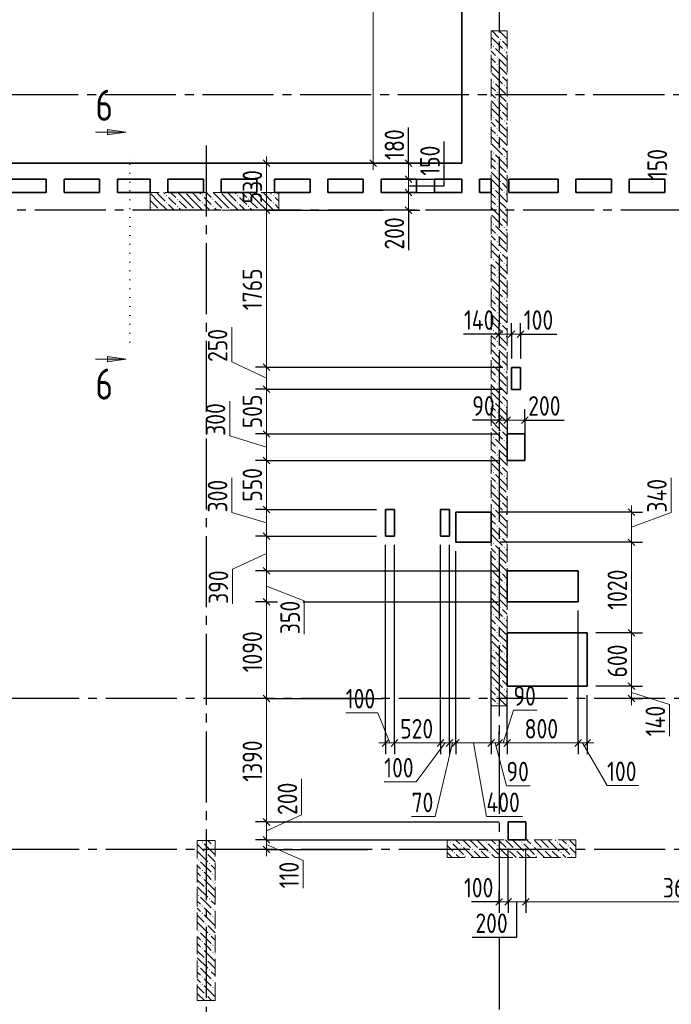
# Model space of a CAD drawing. Header units: millimetres. Extents: x 0 to 61017, y 0 to 42000.
# Tile 13 of 19: x 29440 to 36778, y 25357 to 36446. Entities that reach past the tile are written whole.
import ezdxf

# ---------------------------------------------------------------- set-up
doc = ezdxf.new("R2010")
doc.units = ezdxf.units.MM
for name, pattern in [('______2', [270, 200, -70]), ('______5', [1100, 800, -100, 100, -100]), ('______9', [100, 0, -100])]:
    doc.linetypes.add(name, pattern=pattern)
for name, color, linetype, lineweight in [('Standard', 7, 'Continuous', 25), ('ЖБ Пилон', 180, 'Continuous', 25), ('Оси', 40, '______5', 18), ('Размерная выноска', 7, 'Continuous', 13), ('Узлы символ', 7, 'Continuous', 25)]:
    doc.layers.add(name, color=color, linetype=linetype, lineweight=lineweight)
doc.layers.add('ЖБ Перекрытие верхний уровень', color=7, linetype='Continuous', lineweight=25, true_color=0xe0e0ff)
doc.layers.add('ЖБ Стена верхний уровень', color=7, linetype='Continuous', lineweight=25, true_color=0x006e00)
doc.styles.add('GOST 2.304-81', font='txt')
doc.styles.add('ISOCPEUR', font='txt')

msp = doc.modelspace()

# ---------------------------------------------------------------- hatches: boundary and pattern name
at = {"layer": 'ЖБ Пилон', "linetype": 'Continuous', "lineweight": 18, "transparency": 33554687}
for points in [[(31300, 34500), (31297, 34497), (31294, 34500)], [(31700, 34500), (31697, 34497), (31694, 34500)], [(32100, 34500), (32097, 34497), (32094, 34500)], [(31090, 34463), (31097, 34470), (31103, 34463), (31097, 34457)], [(31090, 34383), (31097, 34390), (31103, 34383), (31097, 34377)], [(31210, 34423), (31217, 34430), (31223, 34423), (31217, 34417)], [(31490, 34463), (31497, 34470), (31503, 34463), (31497, 34457)], [(31490, 34383), (31497, 34390), (31503, 34383), (31497, 34377)], [(31610, 34423), (31617, 34430), (31623, 34423), (31617, 34417)], [(31890, 34463), (31897, 34470), (31903, 34463), (31897, 34457)], [(31890, 34383), (31897, 34390), (31903, 34383), (31897, 34377)], [(32010, 34423), (32017, 34430), (32023, 34423), (32017, 34417)], [(32290, 34463), (32297, 34470), (32303, 34463), (32297, 34457)], [(32290, 34383), (32297, 34390), (32303, 34383), (32297, 34377)], [(30930, 34303), (30937, 34310), (30943, 34303), (30940, 34300), (30934, 34300)], [(31010, 34303), (31017, 34310), (31023, 34303), (31020, 34300), (31014, 34300)], [(31210, 34343), (31217, 34350), (31223, 34343), (31217, 34337)], [(31330, 34303), (31337, 34310), (31343, 34303), (31340, 34300), (31334, 34300)], [(31410, 34303), (31417, 34310), (31423, 34303), (31420, 34300), (31414, 34300)], [(31610, 34343), (31617, 34350), (31623, 34343), (31617, 34337)], [(31730, 34303), (31737, 34310), (31743, 34303), (31740, 34300), (31734, 34300)], [(31810, 34303), (31817, 34310), (31823, 34303), (31820, 34300), (31814, 34300)], [(32010, 34343), (32017, 34350), (32023, 34343), (32017, 34337)], [(32130, 34303), (32137, 34310), (32143, 34303), (32140, 34300), (32134, 34300)], [(32210, 34303), (32217, 34310), (32223, 34303), (32220, 34300), (32214, 34300)], [(31490, 27183), (31497, 27190), (31503, 27183), (31497, 27177)], [(34290, 27183), (34297, 27190), (34303, 27183), (34297, 27177)], [(34690, 27183), (34697, 27190), (34703, 27183), (34697, 27177)], [(35090, 27183), (35097, 27190), (35103, 27183), (35097, 27177)], [(35490, 27183), (35497, 27190), (35503, 27183), (35497, 27177)], [(31530, 27063), (31537, 27070), (31543, 27063), (31537, 27057)], [(31610, 27143), (31617, 27150), (31623, 27143), (31617, 27137)], [(34330, 27063), (34337, 27070), (34343, 27063), (34337, 27057)], [(34410, 27143), (34417, 27150), (34423, 27143), (34417, 27137)], [(34530, 27103), (34537, 27110), (34543, 27103), (34537, 27097)], [(34610, 27103), (34617, 27110), (34623, 27103), (34617, 27097)], [(34730, 27063), (34737, 27070), (34743, 27063), (34737, 27057)], [(34810, 27143), (34817, 27150), (34823, 27143), (34817, 27137)], [(34930, 27103), (34937, 27110), (34943, 27103), (34937, 27097)], [(35010, 27103), (35017, 27110), (35023, 27103), (35017, 27097)], [(35130, 27063), (35137, 27070), (35143, 27063), (35137, 27057)], [(35210, 27143), (35217, 27150), (35223, 27143), (35217, 27137)], [(35330, 27103), (35337, 27110), (35343, 27103), (35337, 27097)], [(35410, 27103), (35417, 27110), (35423, 27103), (35417, 27097)], [(35530, 27063), (35537, 27070), (35543, 27063), (35537, 27057)], [(35610, 27143), (35617, 27150), (35623, 27143), (35617, 27137)], [(31450, 26983), (31457, 26990), (31463, 26983), (31457, 26977)], [(31570, 26943), (31577, 26950), (31583, 26943), (31577, 26937)], [(34450, 27023), (34457, 27030), (34463, 27023), (34457, 27017)], [(34850, 27023), (34857, 27030), (34863, 27023), (34857, 27017)], [(35250, 27023), (35257, 27030), (35263, 27023), (35257, 27017)], [(35650, 27023), (35657, 27030), (35663, 27023), (35657, 27017)], [(31490, 26863), (31497, 26870), (31503, 26863), (31497, 26857)], [(31490, 26783), (31497, 26790), (31503, 26783), (31497, 26777)], [(31610, 26823), (31617, 26830), (31623, 26823), (31617, 26817)], [(31610, 26743), (31617, 26750), (31623, 26743), (31617, 26737)], [(31530, 26663), (31537, 26670), (31543, 26663), (31537, 26657)], [(31450, 26583), (31457, 26590), (31463, 26583), (31457, 26577)], [(31570, 26543), (31577, 26550), (31583, 26543), (31577, 26537)], [(31490, 26463), (31497, 26470), (31503, 26463), (31497, 26457)], [(31610, 26423), (31617, 26430), (31623, 26423), (31617, 26417)], [(31490, 26383), (31497, 26390), (31503, 26383), (31497, 26377)], [(31610, 26343), (31617, 26350), (31623, 26343), (31617, 26337)], [(31450, 26183), (31457, 26190), (31463, 26183), (31457, 26177)], [(31530, 26263), (31537, 26270), (31543, 26263), (31537, 26257)], [(31490, 26063), (31497, 26070), (31503, 26063), (31497, 26057)], [(31570, 26143), (31577, 26150), (31583, 26143), (31577, 26137)], [(31490, 25983), (31497, 25990), (31503, 25983), (31497, 25977)], [(31610, 26023), (31617, 26030), (31623, 26023), (31617, 26017)], [(31610, 25943), (31617, 25950), (31623, 25943), (31617, 25937)], [(31530, 25863), (31537, 25870), (31543, 25863), (31537, 25857)], [(31450, 25783), (31457, 25790), (31463, 25783), (31457, 25777)], [(31570, 25743), (31577, 25750), (31583, 25743), (31577, 25737)], [(31490, 25663), (31497, 25670), (31503, 25663), (31497, 25657)], [(31610, 25623), (31617, 25630), (31623, 25623), (31617, 25617)], [(31490, 25583), (31497, 25590), (31503, 25583), (31497, 25577)], [(31610, 25543), (31617, 25550), (31623, 25543), (31617, 25537)], [(31530, 25463), (31537, 25470), (31543, 25463), (31537, 25457)]]:
    msp.add_hatch(color=7, dxfattribs=at).paths.add_polyline_path(points, flags=16)
at = {"layer": 'ЖБ Стена верхний уровень', "linetype": 'Continuous', "lineweight": 18, "transparency": 33554687}
for points in [[(34850, 36223), (34857, 36230), (34863, 36223), (34857, 36217)], [(34770, 36143), (34777, 36150), (34783, 36143), (34777, 36137)], [(34890, 36103), (34897, 36110), (34903, 36103), (34897, 36097)], [(34810, 36023), (34817, 36030), (34823, 36023), (34817, 36017)], [(34810, 35943), (34817, 35950), (34823, 35943), (34817, 35937)], [(34850, 35823), (34857, 35830), (34863, 35823), (34857, 35817)], [(34770, 35743), (34777, 35750), (34783, 35743), (34777, 35737)], [(34890, 35703), (34897, 35710), (34903, 35703), (34897, 35697)], [(34810, 35623), (34817, 35630), (34823, 35623), (34817, 35617)], [(34810, 35543), (34817, 35550), (34823, 35543), (34817, 35537)], [(34850, 35423), (34857, 35430), (34863, 35423), (34857, 35417)], [(34770, 35343), (34777, 35350), (34783, 35343), (34777, 35337)], [(34890, 35303), (34897, 35310), (34903, 35303), (34897, 35297)], [(34810, 35223), (34817, 35230), (34823, 35223), (34817, 35217)], [(34810, 35143), (34817, 35150), (34823, 35143), (34817, 35137)], [(34770, 34943), (34777, 34950), (34783, 34943), (34777, 34937)], [(34850, 35023), (34857, 35030), (34863, 35023), (34857, 35017)], [(34810, 34823), (34817, 34830), (34823, 34823), (34817, 34817)], [(34890, 34903), (34897, 34910), (34903, 34903), (34897, 34897)], [(34810, 34743), (34817, 34750), (34823, 34743), (34817, 34737)], [(34850, 34623), (34857, 34630), (34863, 34623), (34857, 34617)], [(34770, 34543), (34777, 34550), (34783, 34543), (34777, 34537)], [(34890, 34503), (34897, 34510), (34903, 34503), (34900, 34500), (34894, 34500)], [(34900, 34500), (34897, 34497), (34894, 34500)], [(34810, 34423), (34817, 34430), (34823, 34423), (34817, 34417)], [(34810, 34343), (34817, 34350), (34823, 34343), (34817, 34337)], [(34850, 34223), (34857, 34230), (34863, 34223), (34857, 34217)], [(34770, 34143), (34777, 34150), (34783, 34143), (34777, 34137)], [(34890, 34103), (34897, 34110), (34903, 34103), (34897, 34097)], [(34810, 34023), (34817, 34030), (34823, 34023), (34817, 34017)], [(34810, 33943), (34817, 33950), (34823, 33943), (34817, 33937)], [(34850, 33823), (34857, 33830), (34863, 33823), (34857, 33817)], [(34770, 33743), (34777, 33750), (34783, 33743), (34777, 33737)], [(34810, 33623), (34817, 33630), (34823, 33623), (34817, 33617)], [(34890, 33703), (34897, 33710), (34903, 33703), (34897, 33697)], [(34810, 33543), (34817, 33550), (34823, 33543), (34817, 33537)], [(34850, 33423), (34857, 33430), (34863, 33423), (34857, 33417)], [(34770, 33343), (34777, 33350), (34783, 33343), (34777, 33337)], [(34890, 33303), (34897, 33310), (34903, 33303), (34897, 33297)], [(34810, 33223), (34817, 33230), (34823, 33223), (34817, 33217)], [(34810, 33143), (34817, 33150), (34823, 33143), (34817, 33137)], [(34770, 32943), (34777, 32950), (34783, 32943), (34777, 32937)], [(34850, 33023), (34857, 33030), (34863, 33023), (34857, 33017)], [(34810, 32823), (34817, 32830), (34823, 32823), (34817, 32817)], [(34890, 32903), (34897, 32910), (34903, 32903), (34897, 32897)], [(34810, 32743), (34817, 32750), (34823, 32743), (34817, 32737)], [(34850, 32623), (34857, 32630), (34863, 32623), (34857, 32617)], [(34770, 32543), (34777, 32550), (34783, 32543), (34777, 32537)], [(34890, 32503), (34897, 32510), (34903, 32503), (34897, 32497)], [(34810, 32423), (34817, 32430), (34823, 32423), (34817, 32417)], [(34810, 32343), (34817, 32350), (34823, 32343), (34817, 32337)], [(34850, 32223), (34857, 32230), (34863, 32223), (34857, 32217)], [(34770, 32143), (34777, 32150), (34783, 32143), (34777, 32137)], [(34890, 32103), (34897, 32110), (34903, 32103), (34897, 32097)], [(34810, 32023), (34817, 32030), (34823, 32023), (34817, 32017)], [(34810, 31943), (34817, 31950), (34823, 31943), (34817, 31937)], [(34850, 31823), (34857, 31830), (34863, 31823), (34857, 31817)], [(34770, 31743), (34777, 31750), (34783, 31743), (34777, 31737)], [(34810, 31623), (34817, 31630), (34823, 31623), (34817, 31617)], [(34890, 31703), (34897, 31710), (34903, 31703), (34897, 31697)], [(34810, 31543), (34817, 31550), (34823, 31543), (34817, 31537)], [(34850, 31423), (34857, 31430), (34863, 31423), (34857, 31417)], [(34770, 31343), (34777, 31350), (34783, 31343), (34777, 31337)], [(34890, 31303), (34897, 31310), (34903, 31303), (34897, 31297)], [(34810, 31223), (34817, 31230), (34823, 31223), (34817, 31217)], [(34810, 31143), (34817, 31150), (34823, 31143), (34817, 31137)], [(34770, 30943), (34777, 30950), (34783, 30943), (34777, 30937)], [(34850, 31023), (34857, 31030), (34863, 31023), (34857, 31017)], [(34810, 30823), (34817, 30830), (34823, 30823), (34817, 30817)], [(34890, 30903), (34897, 30910), (34903, 30903), (34897, 30897)], [(34810, 30743), (34817, 30750), (34823, 30743), (34817, 30737)], [(34850, 30623), (34857, 30630), (34863, 30623), (34857, 30617)], [(34770, 30543), (34777, 30550), (34783, 30543), (34777, 30537)], [(34890, 30503), (34897, 30510), (34903, 30503), (34897, 30497)], [(34810, 30423), (34817, 30430), (34823, 30423), (34817, 30417)], [(34810, 30343), (34817, 30350), (34823, 30343), (34817, 30337)], [(34850, 30223), (34857, 30230), (34863, 30223), (34857, 30217)], [(34770, 30143), (34777, 30150), (34783, 30143), (34777, 30137)], [(34890, 30103), (34897, 30110), (34903, 30103), (34897, 30097)], [(34810, 30023), (34817, 30030), (34823, 30023), (34817, 30017)], [(34810, 29943), (34817, 29950), (34823, 29943), (34817, 29937)], [(34850, 29823), (34857, 29830), (34863, 29823), (34857, 29817)], [(34770, 29743), (34777, 29750), (34783, 29743), (34777, 29737)], [(34810, 29623), (34817, 29630), (34823, 29623), (34817, 29617)], [(34890, 29703), (34897, 29710), (34903, 29703), (34897, 29697)], [(34810, 29543), (34817, 29550), (34823, 29543), (34817, 29537)], [(34850, 29423), (34857, 29430), (34863, 29423), (34857, 29417)], [(34770, 29343), (34777, 29350), (34783, 29343), (34777, 29337)], [(34890, 29303), (34897, 29310), (34903, 29303), (34897, 29297)], [(34810, 29223), (34817, 29230), (34823, 29223), (34817, 29217)], [(34810, 29143), (34817, 29150), (34823, 29143), (34817, 29137)], [(34770, 28943), (34777, 28950), (34783, 28943), (34777, 28937)], [(34850, 29023), (34857, 29030), (34863, 29023), (34857, 29017)], [(34890, 28903), (34897, 28910), (34903, 28903), (34897, 28897)], [(34810, 28823), (34817, 28830), (34823, 28823), (34817, 28817)], [(34810, 28743), (34817, 28750), (34823, 28743), (34817, 28737)]]:
    msp.add_hatch(color=7, dxfattribs=at).paths.add_polyline_path(points, flags=16)
at = {"layer": 'Узлы символ', "linetype": 'Continuous', "lineweight": 13, "transparency": 33554687}
for points in [[(30430, 35209), (30640, 35179), (30430, 35149)], [(30430, 32652), (30640, 32622), (30430, 32592)]]:
    msp.add_hatch(color=7, dxfattribs=at).paths.add_polyline_path(points, flags=16)

# ---------------------------------------------------------------- linework, layer by layer
at = {"layer": 'Standard', "color": 7, "linetype": 'Continuous', "lineweight": 13, "transparency": 33554687}
for p, q in [((33420, 38800), (33420, 34830)), ((32220, 34830), (32220, 34905)), ((32220, 34830), (32220, 34300)), ((33420, 34830), (33420, 34755)), ((33820, 34830), (33820, 34905)), ((33820, 34650), (33820, 34830)), ((33820, 34500), (33820, 34650)), ((33820, 34300), (33820, 34500)), ((33820, 34300), (33820, 34225)), ((31829, 32591), (31829, 32982)), ((34840, 32903), (34765, 32903)), ((34840, 32903), (34980, 32903)), ((34980, 32903), (35080, 32903)), ((35080, 32903), (35155, 32903)), ((32220, 32408), (31829, 32591)), ((32220, 32533), (32220, 32283)), ((32220, 32283), (32220, 31780)), ((31805, 31759), (31805, 32150)), ((34840, 31936), (34765, 31936)), ((34840, 31936), (34930, 31936)), ((34930, 31936), (35130, 31936)), ((35130, 31936), (35205, 31936)), ((32220, 31630), (31805, 31759)), ((32220, 31780), (32220, 31480)), ((32220, 31480), (32220, 30930)), ((31828, 30896), (31828, 31287)), ((36777, 30894), (36777, 31285)), ((36330, 30900), (36330, 30975)), ((32220, 30780), (31828, 30896)), ((32220, 30930), (32220, 30630)), ((36330, 30900), (36330, 30560)), ((36330, 30730), (36777, 30894)), ((32220, 30630), (32220, 30240)), ((32220, 30435), (31838, 30258)), ((31838, 30258), (31838, 29867)), ((32220, 30240), (32220, 29890)), ((32220, 30065), (32645, 29902)), ((32220, 29890), (32220, 28800)), ((32645, 29902), (32645, 29526)), ((36330, 28940), (36330, 28800)), ((36330, 28870), (36759, 28734)), ((32220, 28800), (32220, 27410)), ((36330, 28800), (36330, 28725)), ((36759, 28734), (36759, 28375)), ((33472, 28639), (33112, 28639)), ((33610, 28300), (33472, 28639)), ((34885, 28300), (35001, 28670)), ((35001, 28670), (35267, 28670)), ((33560, 28300), (33485, 28300)), ((33660, 28300), (33560, 28300)), ((34230, 28300), (33904, 27861)), ((34315, 28300), (34119, 27470)), ((34280, 28300), (34180, 28300)), ((34350, 28300), (34280, 28300)), ((34550, 28300), (34696, 27472)), ((34840, 28300), (34750, 28300)), ((34795, 28300), (34922, 27818)), ((34930, 28300), (34840, 28300)), ((35830, 28300), (35730, 28300)), ((35780, 28300), (36055, 27820)), ((35830, 28300), (35905, 28300)), ((32615, 27489), (32615, 27896)), ((33904, 27861), (33545, 27861)), ((34922, 27818), (35188, 27818)), ((36055, 27820), (36414, 27820)), ((32220, 27310), (32615, 27489)), ((32220, 27410), (32220, 27210)), ((34119, 27470), (33853, 27470)), ((34696, 27472), (35103, 27472)), ((32220, 27210), (32220, 27100)), ((32220, 27155), (32633, 26976)), ((32220, 27100), (32220, 27025)), ((32633, 26976), (32633, 26663)), ((34840, 26510), (34765, 26510)), ((35140, 26510), (38760, 26510))]:
    msp.add_line(p, q, dxfattribs=at)
at = {"layer": 'Standard', "color": 251, "linetype": 'Continuous', "lineweight": -3, "true_color": 0x656565, "transparency": 33554687}
for p, q in [((32220, 34830), (32095, 34830)), ((32220, 34830), (32345, 34830)), ((32220, 34830), (33342, 34830)), ((33420, 34830), (33295, 34830)), ((33420, 34830), (33545, 34830)), ((33420, 34830), (34350, 34830)), ((33820, 34830), (33695, 34830)), ((33820, 34830), (33945, 34830)), ((33820, 34830), (33918, 34830)), ((34203, 34830), (34320, 34830)), ((33820, 34650), (33695, 34650)), ((33820, 34650), (33945, 34650)), ((33820, 34500), (33695, 34500)), ((33820, 34500), (33945, 34500)), ((32220, 34300), (32095, 34300)), ((32220, 34300), (32345, 34300)), ((32220, 34300), (33535, 34300)), ((33820, 34300), (33695, 34300)), ((33820, 34300), (33945, 34300)), ((33820, 34300), (33820, 34300)), ((34840, 32903), (34840, 33028)), ((34980, 32903), (34980, 33028)), ((35080, 32903), (35080, 33028)), ((34840, 32903), (34840, 32778)), ((34840, 32903), (34840, 32903)), ((34980, 32903), (34980, 32778)), ((34980, 32903), (34980, 32630)), ((35080, 32903), (35080, 32778)), ((35080, 32903), (35080, 32630)), ((32220, 32533), (32095, 32533)), ((32220, 32533), (32345, 32533)), ((32220, 32283), (32095, 32283)), ((32220, 32283), (32345, 32283)), ((34840, 31936), (34840, 32061)), ((34930, 31936), (34930, 32061)), ((35130, 31936), (35130, 32061)), ((34840, 31936), (34840, 31811)), ((34840, 31936), (34840, 31936)), ((34930, 31936), (34930, 31811)), ((34930, 31936), (34930, 31730)), ((35130, 31936), (35130, 31811)), ((35130, 31936), (35130, 31730)), ((32220, 31780), (32095, 31780)), ((32220, 31780), (32345, 31780)), ((32220, 31480), (32095, 31480)), ((32220, 31480), (32345, 31480)), ((32220, 30930), (32095, 30930)), ((32220, 30930), (32345, 30930)), ((36330, 30900), (34850, 30900)), ((36330, 30900), (36205, 30900)), ((36330, 30900), (36455, 30900)), ((32220, 30630), (32095, 30630)), ((32220, 30630), (32345, 30630)), ((36330, 30560), (34850, 30560)), ((36330, 30560), (36205, 30560)), ((36330, 30560), (36455, 30560)), ((34750, 28300), (34750, 30460)), ((32220, 30240), (32095, 30240)), ((32220, 30240), (32345, 30240)), ((32220, 29890), (32095, 29890)), ((32220, 29890), (32345, 29890)), ((32220, 29890), (32344, 29890)), ((32628, 29890), (34830, 29890)), ((35730, 28300), (35730, 29790)), ((36330, 29540), (35930, 29540)), ((36330, 29540), (36205, 29540)), ((36330, 29540), (36455, 29540)), ((34930, 28300), (34930, 28840)), ((35830, 28300), (35830, 28840)), ((36330, 28940), (35930, 28940)), ((36330, 28940), (36205, 28940)), ((36330, 28940), (36455, 28940)), ((32220, 28800), (32095, 28800)), ((32220, 28800), (32345, 28800)), ((36330, 28800), (36205, 28800)), ((36330, 28800), (36455, 28800)), ((36330, 28800), (36330, 28800)), ((33560, 28300), (33560, 28425)), ((33660, 28300), (33660, 28425)), ((34180, 28300), (34180, 28425)), ((34280, 28300), (34280, 28425)), ((34350, 28300), (34350, 28425)), ((34750, 28300), (34750, 28425)), ((34840, 28300), (34840, 28425)), ((34930, 28300), (34930, 28425)), ((35730, 28300), (35730, 28425)), ((35830, 28300), (35830, 28425)), ((33560, 28300), (33560, 28175)), ((33660, 28300), (33660, 28175)), ((34180, 28300), (34180, 28175)), ((34280, 28300), (34280, 28175)), ((34350, 28300), (34350, 28175)), ((34750, 28300), (34750, 28175)), ((34840, 28300), (34840, 28175)), ((34840, 28300), (34840, 28300)), ((34930, 28300), (34930, 28175)), ((35730, 28300), (35730, 28175)), ((35830, 28300), (35830, 28175)), ((32220, 27410), (32095, 27410)), ((32220, 27410), (32345, 27410)), ((32220, 27210), (32095, 27210)), ((32220, 27210), (32345, 27210)), ((32220, 27100), (32095, 27100)), ((32220, 27100), (32345, 27100)), ((34840, 26510), (34840, 26635)), ((34940, 26510), (34940, 26635)), ((35140, 26510), (35140, 26635)), ((34840, 26510), (34840, 26385)), ((34840, 26510), (34840, 26510)), ((34940, 26510), (34940, 26385)), ((35140, 26510), (35140, 26385))]:
    msp.add_line(p, q, dxfattribs=at)
at = {"layer": 'Standard', "color": 7, "linetype": 'Continuous', "lineweight": 25, "transparency": 33554687}
for p, q in [((32182, 34867), (32258, 34792)), ((33382, 34867), (33458, 34792)), ((33857, 34792), (33782, 34867)), ((33857, 34612), (33782, 34688)), ((33857, 34462), (33782, 34538)), ((32182, 34338), (32258, 34262)), ((33857, 34262), (33782, 34338)), ((34802, 32865), (34877, 32940)), ((34943, 32865), (35017, 32940)), ((35043, 32865), (35117, 32940)), ((32182, 32571), (32258, 32496)), ((32182, 32321), (32258, 32246)), ((34802, 31898), (34877, 31973)), ((34892, 31898), (34967, 31973)), ((35092, 31898), (35167, 31973)), ((32182, 31817), (32258, 31743)), ((32182, 31517), (32258, 31443)), ((32182, 30967), (32258, 30892)), ((36292, 30938), (36367, 30862)), ((32182, 30667), (32258, 30592)), ((36292, 30597), (36367, 30522)), ((32182, 30277), (32258, 30202)), ((32182, 29928), (32258, 29853)), ((36292, 29577), (36367, 29502)), ((36292, 28977), (36367, 28902)), ((32182, 28838), (32258, 28762)), ((36292, 28838), (36367, 28762)), ((33597, 28338), (33522, 28262)), ((33697, 28338), (33622, 28262)), ((34217, 28338), (34143, 28262)), ((34317, 28338), (34243, 28262)), ((34388, 28338), (34312, 28262)), ((34788, 28338), (34712, 28262)), ((34877, 28338), (34802, 28262)), ((34967, 28338), (34892, 28262)), ((35767, 28338), (35692, 28262)), ((35867, 28338), (35792, 28262)), ((32182, 27448), (32258, 27372)), ((32182, 27248), (32258, 27172)), ((32182, 27138), (32258, 27063)), ((34802, 26472), (34877, 26548)), ((34902, 26472), (34977, 26548)), ((35102, 26472), (35177, 26548))]:
    msp.add_line(p, q, dxfattribs=at)
at = {"layer": 'Standard', "color": 251, "linetype": 'Continuous', "lineweight": -3, "true_color": 0x656565, "transparency": 33554687}
for points in [[(33820, 34650), (34201, 34650), (34201, 34650), (34320, 34650)], [(33820, 34500), (34129, 34500), (34129, 34500), (34320, 34500)], [(32220, 32533), (32300, 32533), (32300, 32533), (32307, 32533), (32307, 32533), (32362, 32533), (32362, 32533), (34880, 32533)], [(32220, 32283), (32313, 32283), (32313, 32283), (32321, 32283), (32321, 32283), (32384, 32283), (32384, 32283), (34880, 32283)], [(32220, 31780), (32340, 31780), (32340, 31780), (32350, 31780), (32350, 31780), (32428, 31780), (32428, 31780), (34830, 31780)], [(32220, 31480), (32356, 31480), (32356, 31480), (32367, 31480), (32367, 31480), (32454, 31480), (32454, 31480), (34830, 31480)], [(32220, 30930), (32386, 30930), (32386, 30930), (32399, 30930), (32399, 30930), (32502, 30930), (32502, 30930), (33460, 30930)], [(32220, 30630), (32402, 30630), (32402, 30630), (32416, 30630), (32416, 30630), (32529, 30630), (32529, 30630), (33460, 30630)], [(33560, 28300), (33560, 28522), (33560, 28522), (33560, 30530)], [(33660, 28300), (33660, 28494), (33660, 28494), (33660, 30530)], [(34180, 28300), (34180, 28349), (34180, 28349), (34180, 30530)], [(34280, 28300), (34280, 28321), (34280, 28321), (34280, 30530)], [(34350, 28300), (34350, 28302), (34350, 28302), (34350, 30460)], [(32220, 30240), (32423, 30240), (32423, 30240), (32438, 30240), (32438, 30240), (32563, 30240), (32563, 30240), (34830, 30240)], [(32220, 28800), (32500, 28800), (32500, 28800), (32521, 28800), (32521, 28800), (33535, 28800)], [(32220, 27410), (32574, 27410), (32574, 27410), (34840, 27410)], [(32220, 27210), (32585, 27210), (32585, 27210), (34840, 27210)], [(32220, 27100), (32591, 27100), (32591, 27100), (33359, 27100)], [(34940, 26510), (34940, 26527), (34940, 26527), (34940, 26527), (34940, 26527), (34940, 26527), (34940, 26527), (34940, 26527), (34940, 26527), (34940, 26855), (34940, 26855), (34940, 27110)], [(35140, 26510), (35140, 26527), (35140, 26527), (35140, 26527), (35140, 26527), (35140, 26527), (35140, 26527), (35140, 26527), (35140, 26527), (35140, 26979), (35140, 26979), (35140, 27110)]]:
    msp.add_lwpolyline(points, dxfattribs=at)
at = {"layer": 'Standard', "color": 7, "linetype": 'Continuous', "lineweight": 13, "transparency": 33554687}
for points in [[(32220, 34300), (32220, 34278), (32220, 34278), (32220, 33823), (32220, 33823), (32220, 33588), (32220, 33588), (32220, 33539), (32220, 33539), (32220, 32533)], [(36330, 30560), (36330, 29785), (36330, 29785), (36330, 29540)], [(36330, 29540), (36330, 29089), (36330, 29089), (36330, 28940)], [(34180, 28300), (33804, 28300), (33804, 28300), (33660, 28300)], [(34750, 28300), (34359, 28300), (34359, 28300), (34350, 28300)], [(35730, 28300), (35398, 28300), (35398, 28300), (35092, 28300), (35092, 28300), (34930, 28300)], [(34840, 26510), (34879, 26510), (34879, 26510), (34940, 26510)], [(34940, 26510), (35122, 26510), (35122, 26510), (35140, 26510)]]:
    msp.add_lwpolyline(points, dxfattribs=at)
at = {"layer": 'ЖБ Перекрытие верхний уровень', "color": 7, "linetype": 'Continuous', "lineweight": 35, "transparency": 33554687}
for p, q in [((34420, 38800), (34420, 34830)), ((34420, 34830), (28240, 34830)), ((29340, 34650), (29740, 34650)), ((29740, 34650), (29740, 34500)), ((29940, 34650), (30340, 34650)), ((29940, 34500), (29940, 34650)), ((30340, 34650), (30340, 34500)), ((30540, 34500), (30540, 34650)), ((30540, 34650), (30910, 34650)), ((30910, 34650), (30910, 34500)), ((31110, 34500), (31110, 34650)), ((31110, 34650), (31510, 34650)), ((31510, 34650), (31510, 34500)), ((31710, 34500), (31710, 34650)), ((31710, 34650), (32110, 34650)), ((32110, 34650), (32110, 34500)), ((32310, 34500), (32310, 34650)), ((32310, 34650), (32710, 34650)), ((32710, 34650), (32710, 34500)), ((32910, 34500), (32910, 34650)), ((32910, 34650), (33310, 34650)), ((33310, 34650), (33310, 34500)), ((33510, 34650), (33910, 34650)), ((33510, 34500), (33510, 34650)), ((33910, 34650), (33910, 34500)), ((34110, 34500), (34110, 34650)), ((34110, 34650), (34420, 34650)), ((34420, 34650), (34420, 34500)), ((34620, 34500), (34620, 34650)), ((34620, 34650), (34750, 34650)), ((34750, 34650), (34750, 34500)), ((34950, 34500), (34950, 34650)), ((34950, 34650), (35505, 34650)), ((35505, 34650), (35505, 34500)), ((35705, 34500), (35705, 34650)), ((35705, 34650), (36105, 34650)), ((36105, 34650), (36105, 34500)), ((36305, 34500), (36305, 34650)), ((36305, 34650), (36705, 34650)), ((36705, 34650), (36705, 34500)), ((29740, 34500), (29340, 34500)), ((30340, 34500), (29940, 34500)), ((30910, 34500), (30540, 34500)), ((31510, 34500), (31110, 34500)), ((32110, 34500), (31710, 34500)), ((32710, 34500), (32310, 34500)), ((33310, 34500), (32910, 34500)), ((33910, 34500), (33510, 34500)), ((34420, 34500), (34110, 34500)), ((34750, 34500), (34620, 34500)), ((35505, 34500), (34950, 34500)), ((36105, 34500), (35705, 34500)), ((36705, 34500), (36305, 34500)), ((35080, 32530), (34980, 32530)), ((34980, 32530), (34980, 32280)), ((35080, 32280), (35080, 32530)), ((34980, 32280), (35080, 32280)), ((35130, 31780), (34930, 31780)), ((34930, 31780), (34930, 31480)), ((35130, 31480), (35130, 31780)), ((34930, 31480), (35130, 31480)), ((33660, 30930), (33560, 30930)), ((33560, 30930), (33560, 30630)), ((33660, 30630), (33660, 30930)), ((34280, 30930), (34180, 30930)), ((34180, 30930), (34180, 30630)), ((34280, 30630), (34280, 30930)), ((34750, 30900), (34350, 30900)), ((34350, 30900), (34350, 30560)), ((34750, 30560), (34750, 30900)), ((33560, 30630), (33660, 30630)), ((34180, 30630), (34280, 30630)), ((34350, 30560), (34750, 30560)), ((35730, 30240), (34930, 30240)), ((34930, 30240), (34930, 29890)), ((35730, 29890), (35730, 30240)), ((34930, 29890), (35730, 29890)), ((35830, 29540), (34930, 29540)), ((34930, 29540), (34930, 28940)), ((35830, 28940), (35830, 29540)), ((34930, 28940), (35830, 28940)), ((35140, 27410), (34940, 27410)), ((34940, 27410), (34940, 27210)), ((35140, 27210), (35140, 27410)), ((34940, 27210), (35140, 27210))]:
    msp.add_line(p, q, dxfattribs=at)
at = {"layer": 'ЖБ Пилон', "color": 253, "linetype": '______2', "lineweight": 13, "true_color": 0xa0a0a0, "transparency": 33554687}
for p, q in [((32360, 34500), (30910, 34500)), ((30910, 34500), (30910, 34300)), ((32360, 34300), (32360, 34500)), ((30910, 34300), (32360, 34300)), ((31440, 27200), (31440, 25400)), ((31640, 27200), (31440, 27200)), ((31640, 25400), (31640, 27200)), ((35705, 27210), (34255, 27210)), ((34255, 27210), (34255, 27010)), ((35705, 27010), (35705, 27210)), ((34255, 27010), (35705, 27010)), ((31440, 25400), (31640, 25400))]:
    msp.add_line(p, q, dxfattribs=at)
at = {"layer": 'ЖБ Пилон', "color": 9, "linetype": 'Continuous', "lineweight": 18, "true_color": 0xc7c7c7, "transparency": 33554687}
for p, q in [((30997, 34483), (30980, 34500)), ((31060, 34500), (31077, 34483)), ((31140, 34500), (31197, 34443)), ((31317, 34403), (31220, 34500)), ((31397, 34483), (31380, 34500)), ((31460, 34500), (31477, 34483)), ((31540, 34500), (31597, 34443)), ((31717, 34403), (31620, 34500)), ((31797, 34483), (31780, 34500)), ((31860, 34500), (31877, 34483)), ((31940, 34500), (31997, 34443)), ((32117, 34403), (32020, 34500)), ((32197, 34483), (32180, 34500)), ((32260, 34500), (32277, 34483)), ((32340, 34500), (32360, 34480)), ((30917, 34403), (30910, 34410)), ((30917, 34483), (30997, 34403)), ((30917, 34403), (30997, 34323)), ((30997, 34483), (31077, 34403)), ((30997, 34403), (31100, 34300)), ((31157, 34403), (31117, 34443)), ((31197, 34363), (31157, 34403)), ((31237, 34403), (31317, 34323)), ((31317, 34483), (31397, 34403)), ((31317, 34403), (31397, 34323)), ((31397, 34483), (31477, 34403)), ((31397, 34403), (31500, 34300)), ((31557, 34403), (31517, 34443)), ((31597, 34363), (31557, 34403)), ((31637, 34403), (31717, 34323)), ((31717, 34483), (31797, 34403)), ((31717, 34403), (31797, 34323)), ((31797, 34483), (31877, 34403)), ((31797, 34403), (31900, 34300)), ((31957, 34403), (31917, 34443)), ((31997, 34363), (31957, 34403)), ((32037, 34403), (32117, 34323)), ((32117, 34483), (32197, 34403)), ((32117, 34403), (32197, 34323)), ((32197, 34483), (32277, 34403)), ((32197, 34403), (32300, 34300)), ((32357, 34403), (32317, 34443)), ((32360, 34400), (32357, 34403)), ((30910, 34330), (30917, 34323)), ((31117, 34363), (31180, 34300)), ((31237, 34323), (31260, 34300)), ((31517, 34363), (31580, 34300)), ((31637, 34323), (31660, 34300)), ((31917, 34363), (31980, 34300)), ((32037, 34323), (32060, 34300)), ((32317, 34363), (32360, 34320)), ((31597, 27163), (31560, 27200)), ((34270, 27210), (34277, 27203)), ((34357, 27203), (34350, 27210)), ((34397, 27163), (34357, 27203)), ((34437, 27203), (34517, 27123)), ((34517, 27203), (34510, 27210)), ((34517, 27203), (34597, 27123)), ((34590, 27210), (34597, 27203)), ((34597, 27203), (34717, 27083)), ((34670, 27210), (34677, 27203)), ((34757, 27203), (34750, 27210)), ((34797, 27163), (34757, 27203)), ((34837, 27203), (34917, 27123)), ((34917, 27203), (34910, 27210)), ((34917, 27203), (34997, 27123)), ((34990, 27210), (34997, 27203)), ((34997, 27203), (35117, 27083)), ((35070, 27210), (35077, 27203)), ((35157, 27203), (35150, 27210)), ((35197, 27163), (35157, 27203)), ((35237, 27203), (35317, 27123)), ((35317, 27203), (35310, 27210)), ((35317, 27203), (35397, 27123)), ((35390, 27210), (35397, 27203)), ((35397, 27203), (35517, 27083)), ((35470, 27210), (35477, 27203)), ((35557, 27203), (35550, 27210)), ((35597, 27163), (35557, 27203)), ((35637, 27203), (35705, 27135)), ((31440, 27160), (31517, 27083)), ((31440, 27080), (31557, 26963)), ((31517, 27163), (31637, 27043)), ((31637, 27123), (31640, 27120)), ((34255, 27145), (34317, 27083)), ((34255, 27065), (34310, 27010)), ((34317, 27163), (34437, 27043)), ((34437, 27123), (34550, 27010)), ((34597, 27043), (34557, 27083)), ((34637, 27083), (34710, 27010)), ((34717, 27163), (34837, 27043)), ((34837, 27123), (34950, 27010)), ((34997, 27043), (34957, 27083)), ((35037, 27083), (35110, 27010)), ((35117, 27163), (35237, 27043)), ((35237, 27123), (35350, 27010)), ((35397, 27043), (35357, 27083)), ((35437, 27083), (35510, 27010)), ((35517, 27163), (35637, 27043)), ((35637, 27123), (35705, 27055)), ((31477, 26963), (31597, 26843)), ((31557, 27043), (31640, 26960)), ((34357, 27043), (34390, 27010)), ((34630, 27010), (34597, 27043)), ((34757, 27043), (34790, 27010)), ((35030, 27010), (34997, 27043)), ((35157, 27043), (35190, 27010)), ((35430, 27010), (35397, 27043)), ((35557, 27043), (35590, 27010)), ((31440, 26920), (31477, 26883)), ((31440, 26840), (31477, 26803)), ((31557, 26803), (31517, 26843)), ((31640, 26880), (31597, 26923)), ((31440, 26760), (31517, 26683)), ((31517, 26763), (31637, 26643)), ((31597, 26763), (31557, 26803)), ((31637, 26803), (31640, 26800)), ((31440, 26680), (31557, 26563)), ((31557, 26643), (31640, 26560)), ((31637, 26723), (31640, 26720)), ((31440, 26520), (31477, 26483)), ((31477, 26563), (31597, 26443)), ((31640, 26480), (31597, 26523)), ((31440, 26440), (31477, 26403)), ((31557, 26403), (31517, 26443)), ((31597, 26363), (31557, 26403)), ((31637, 26403), (31640, 26400)), ((31440, 26360), (31517, 26283)), ((31517, 26363), (31637, 26243)), ((31637, 26323), (31640, 26320)), ((31440, 26280), (31557, 26163)), ((31557, 26243), (31640, 26160)), ((31440, 26120), (31477, 26083)), ((31477, 26163), (31597, 26043)), ((31640, 26080), (31597, 26123)), ((31440, 26040), (31477, 26003)), ((31440, 25960), (31517, 25883)), ((31557, 26003), (31517, 26043)), ((31517, 25963), (31637, 25843)), ((31597, 25963), (31557, 26003)), ((31637, 26003), (31640, 26000)), ((31440, 25880), (31557, 25763)), ((31557, 25843), (31640, 25760)), ((31637, 25923), (31640, 25920)), ((31477, 25763), (31597, 25643)), ((31440, 25720), (31477, 25683)), ((31440, 25640), (31477, 25603)), ((31557, 25603), (31517, 25643)), ((31640, 25680), (31597, 25723)), ((31440, 25560), (31517, 25483)), ((31517, 25563), (31637, 25443)), ((31597, 25563), (31557, 25603)), ((31637, 25603), (31640, 25600)), ((31637, 25523), (31640, 25520)), ((31440, 25480), (31520, 25400)), ((31557, 25443), (31600, 25400))]:
    msp.add_line(p, q, dxfattribs=at)
at = {"layer": 'ЖБ Стена верхний уровень', "color": 251, "linetype": '______2', "lineweight": 13, "true_color": 0x656565, "transparency": 33554687}
for p, q in [((34930, 36320), (34750, 36320)), ((34750, 36320), (34750, 34500)), ((34930, 34500), (34930, 36320)), ((34750, 34500), (34750, 28720)), ((34930, 28720), (34930, 34500)), ((34750, 28720), (34930, 28720))]:
    msp.add_line(p, q, dxfattribs=at)
at = {"layer": 'ЖБ Стена верхний уровень', "color": 9, "linetype": 'Continuous', "lineweight": 18, "true_color": 0xc7c7c7, "transparency": 33554687}
for p, q in [((34760, 36320), (34837, 36243)), ((34840, 36320), (34930, 36230)), ((34750, 36170), (34757, 36163)), ((34757, 36243), (34877, 36123)), ((34930, 36150), (34877, 36203)), ((34750, 36090), (34797, 36043)), ((34917, 36003), (34797, 36123)), ((34917, 36083), (34930, 36070)), ((34757, 36003), (34750, 36010)), ((34750, 35930), (34837, 35843)), ((34797, 35963), (34757, 36003)), ((34837, 36003), (34917, 35923)), ((34917, 36003), (34930, 35990)), ((34757, 35843), (34877, 35723)), ((34837, 35923), (34930, 35830)), ((34750, 35770), (34757, 35763)), ((34917, 35603), (34797, 35723)), ((34930, 35750), (34877, 35803)), ((34750, 35690), (34797, 35643)), ((34757, 35603), (34750, 35610)), ((34797, 35563), (34757, 35603)), ((34837, 35603), (34917, 35523)), ((34917, 35683), (34930, 35670)), ((34917, 35603), (34930, 35590)), ((34750, 35530), (34837, 35443)), ((34837, 35523), (34930, 35430)), ((34757, 35443), (34877, 35323)), ((34930, 35350), (34877, 35403)), ((34750, 35370), (34757, 35363)), ((34750, 35290), (34797, 35243)), ((34917, 35203), (34797, 35323)), ((34917, 35283), (34930, 35270)), ((34757, 35203), (34750, 35210)), ((34797, 35163), (34757, 35203)), ((34837, 35203), (34917, 35123)), ((34917, 35203), (34930, 35190)), ((34750, 35130), (34837, 35043)), ((34757, 35043), (34877, 34923)), ((34837, 35123), (34930, 35030)), ((34750, 34970), (34757, 34963)), ((34930, 34950), (34877, 35003)), ((34750, 34890), (34797, 34843)), ((34917, 34803), (34797, 34923)), ((34917, 34883), (34930, 34870)), ((34757, 34803), (34750, 34810)), ((34750, 34730), (34837, 34643)), ((34797, 34763), (34757, 34803)), ((34837, 34803), (34917, 34723)), ((34837, 34723), (34930, 34630)), ((34917, 34803), (34930, 34790)), ((34757, 34643), (34877, 34523)), ((34930, 34550), (34877, 34603)), ((34750, 34570), (34757, 34563)), ((34750, 34490), (34797, 34443)), ((34820, 34500), (34797, 34523)), ((34917, 34403), (34820, 34500)), ((34757, 34403), (34750, 34410)), ((34797, 34363), (34757, 34403)), ((34837, 34403), (34917, 34323)), ((34917, 34483), (34930, 34470)), ((34917, 34403), (34930, 34390)), ((34750, 34330), (34837, 34243)), ((34837, 34323), (34930, 34230)), ((34750, 34170), (34757, 34163)), ((34757, 34243), (34877, 34123)), ((34930, 34150), (34877, 34203)), ((34750, 34090), (34797, 34043)), ((34917, 34003), (34797, 34123)), ((34917, 34083), (34930, 34070)), ((34757, 34003), (34750, 34010)), ((34797, 33963), (34757, 34003)), ((34837, 34003), (34917, 33923)), ((34917, 34003), (34930, 33990)), ((34750, 33930), (34837, 33843)), ((34757, 33843), (34877, 33723)), ((34837, 33923), (34930, 33830)), ((34750, 33770), (34757, 33763)), ((34917, 33603), (34797, 33723)), ((34930, 33750), (34877, 33803)), ((34750, 33690), (34797, 33643)), ((34757, 33603), (34750, 33610)), ((34797, 33563), (34757, 33603)), ((34837, 33603), (34917, 33523)), ((34917, 33683), (34930, 33670)), ((34917, 33603), (34930, 33590)), ((34750, 33530), (34837, 33443)), ((34837, 33523), (34930, 33430)), ((34757, 33443), (34877, 33323)), ((34930, 33350), (34877, 33403)), ((34750, 33370), (34757, 33363)), ((34750, 33290), (34797, 33243)), ((34917, 33203), (34797, 33323)), ((34917, 33283), (34930, 33270)), ((34757, 33203), (34750, 33210)), ((34797, 33163), (34757, 33203)), ((34837, 33203), (34917, 33123)), ((34917, 33203), (34930, 33190)), ((34750, 33130), (34837, 33043)), ((34837, 33123), (34930, 33030)), ((34750, 32970), (34757, 32963)), ((34757, 33043), (34877, 32923)), ((34930, 32950), (34877, 33003)), ((34750, 32890), (34797, 32843)), ((34917, 32803), (34797, 32923)), ((34917, 32883), (34930, 32870)), ((34757, 32803), (34750, 32810)), ((34750, 32730), (34837, 32643)), ((34797, 32763), (34757, 32803)), ((34837, 32803), (34917, 32723)), ((34837, 32723), (34930, 32630)), ((34917, 32803), (34930, 32790)), ((34757, 32643), (34877, 32523)), ((34930, 32550), (34877, 32603)), ((34750, 32570), (34757, 32563)), ((34917, 32403), (34797, 32523)), ((34750, 32490), (34797, 32443)), ((34757, 32403), (34750, 32410)), ((34797, 32363), (34757, 32403)), ((34837, 32403), (34917, 32323)), ((34917, 32483), (34930, 32470)), ((34917, 32403), (34930, 32390)), ((34750, 32330), (34837, 32243)), ((34837, 32323), (34930, 32230)), ((34750, 32170), (34757, 32163)), ((34757, 32243), (34877, 32123)), ((34930, 32150), (34877, 32203)), ((34750, 32090), (34797, 32043)), ((34917, 32003), (34797, 32123)), ((34917, 32083), (34930, 32070)), ((34757, 32003), (34750, 32010)), ((34797, 31963), (34757, 32003)), ((34837, 32003), (34917, 31923)), ((34917, 32003), (34930, 31990)), ((34750, 31930), (34837, 31843)), ((34757, 31843), (34877, 31723)), ((34837, 31923), (34930, 31830)), ((34750, 31770), (34757, 31763)), ((34917, 31603), (34797, 31723)), ((34930, 31750), (34877, 31803)), ((34750, 31690), (34797, 31643)), ((34757, 31603), (34750, 31610)), ((34917, 31683), (34930, 31670)), ((34750, 31530), (34837, 31443)), ((34797, 31563), (34757, 31603)), ((34837, 31603), (34917, 31523)), ((34837, 31523), (34930, 31430)), ((34917, 31603), (34930, 31590)), ((34757, 31443), (34877, 31323)), ((34930, 31350), (34877, 31403)), ((34750, 31370), (34757, 31363)), ((34750, 31290), (34797, 31243)), ((34917, 31203), (34797, 31323)), ((34917, 31283), (34930, 31270)), ((34757, 31203), (34750, 31210)), ((34797, 31163), (34757, 31203)), ((34837, 31203), (34917, 31123)), ((34917, 31203), (34930, 31190)), ((34750, 31130), (34837, 31043)), ((34837, 31123), (34930, 31030)), ((34750, 30970), (34757, 30963)), ((34757, 31043), (34877, 30923)), ((34930, 30950), (34877, 31003)), ((34750, 30890), (34797, 30843)), ((34917, 30803), (34797, 30923)), ((34917, 30883), (34930, 30870)), ((34757, 30803), (34750, 30810)), ((34750, 30730), (34837, 30643)), ((34797, 30763), (34757, 30803)), ((34837, 30803), (34917, 30723)), ((34837, 30723), (34930, 30630)), ((34917, 30803), (34930, 30790)), ((34757, 30643), (34877, 30523)), ((34750, 30570), (34757, 30563)), ((34917, 30403), (34797, 30523)), ((34930, 30550), (34877, 30603)), ((34750, 30490), (34797, 30443)), ((34757, 30403), (34750, 30410)), ((34797, 30363), (34757, 30403)), ((34837, 30403), (34917, 30323)), ((34917, 30483), (34930, 30470)), ((34917, 30403), (34930, 30390)), ((34750, 30330), (34837, 30243)), ((34837, 30323), (34930, 30230)), ((34750, 30170), (34757, 30163)), ((34757, 30243), (34877, 30123)), ((34930, 30150), (34877, 30203)), ((34750, 30090), (34797, 30043)), ((34917, 30003), (34797, 30123)), ((34917, 30083), (34930, 30070)), ((34757, 30003), (34750, 30010)), ((34797, 29963), (34757, 30003)), ((34837, 30003), (34917, 29923)), ((34917, 30003), (34930, 29990)), ((34750, 29930), (34837, 29843)), ((34757, 29843), (34877, 29723)), ((34837, 29923), (34930, 29830)), ((34750, 29770), (34757, 29763)), ((34917, 29603), (34797, 29723)), ((34930, 29750), (34877, 29803)), ((34750, 29690), (34797, 29643)), ((34757, 29603), (34750, 29610)), ((34917, 29683), (34930, 29670)), ((34750, 29530), (34837, 29443)), ((34797, 29563), (34757, 29603)), ((34837, 29603), (34917, 29523)), ((34837, 29523), (34930, 29430)), ((34917, 29603), (34930, 29590)), ((34757, 29443), (34877, 29323)), ((34930, 29350), (34877, 29403)), ((34750, 29370), (34757, 29363)), ((34750, 29290), (34797, 29243)), ((34917, 29203), (34797, 29323)), ((34917, 29283), (34930, 29270)), ((34757, 29203), (34750, 29210)), ((34797, 29163), (34757, 29203)), ((34837, 29203), (34917, 29123)), ((34917, 29203), (34930, 29190)), ((34750, 29130), (34837, 29043)), ((34837, 29123), (34930, 29030)), ((34750, 28970), (34757, 28963)), ((34757, 29043), (34877, 28923)), ((34930, 28950), (34877, 29003)), ((34750, 28890), (34797, 28843)), ((34917, 28803), (34797, 28923)), ((34917, 28883), (34930, 28870)), ((34757, 28803), (34750, 28810)), ((34750, 28730), (34760, 28720)), ((34797, 28763), (34757, 28803)), ((34837, 28803), (34917, 28723)), ((34837, 28723), (34840, 28720)), ((34917, 28803), (34930, 28790))]:
    msp.add_line(p, q, dxfattribs=at)
at = {"layer": 'Оси', "color": 8, "linetype": '______5', "lineweight": -3, "transparency": 33554687}
for p, q in [((34840, 39300), (34840, 16970)), ((43300, 35600), (4600, 35600)), ((31540, 35030), (31540, 16970)), ((50210, 34300), (4600, 34300)), ((50210, 34300), (4600, 34300)), ((49910, 28800), (4600, 28800)), ((49910, 27100), (4600, 27100))]:
    msp.add_line(p, q, dxfattribs=at)
at = {"layer": 'Размерная выноска', "color": 7, "linetype": 'Continuous', "lineweight": 25, "transparency": 33554687}
for p, q in [((33820, 34830), (33820, 35230)), ((33820, 34300), (33820, 33850)), ((34840, 32903), (34440, 32903)), ((35080, 32903), (35490, 32903)), ((34840, 31936), (34540, 31936)), ((35130, 31936), (35570, 31936)), ((34840, 26510), (34530, 26510))]:
    msp.add_line(p, q, dxfattribs=at)
for points in [[(33820, 34575), (34220, 34575), (34220, 35075)], [(35035, 26510), (35035, 26110), (34535, 26110)]]:
    msp.add_lwpolyline(points, dxfattribs=at)
at = {"layer": 'Узлы символ', "color": 7, "linetype": 'Continuous', "lineweight": 13, "transparency": 33554687}
for p, q in [((30640, 35179), (30293, 35179)), ((30430, 35179), (30415, 35179)), ((30430, 35149), (30430, 35209)), ((30430, 35209), (30640, 35179)), ((30640, 35179), (30430, 35149)), ((30640, 35179), (30640, 35179)), ((30640, 35179), (30640, 35179)), ((30640, 35179), (30640, 35179)), ((30640, 32622), (30293, 32622)), ((30430, 32622), (30415, 32622)), ((30430, 32592), (30430, 32652)), ((30430, 32652), (30640, 32622)), ((30640, 32622), (30430, 32592)), ((30640, 32622), (30640, 32622)), ((30640, 32622), (30640, 32622)), ((30640, 32622), (30640, 32622))]:
    msp.add_line(p, q, dxfattribs=at)
at = {"layer": 'Узлы символ', "color": 7, "linetype": '______9', "lineweight": 13, "transparency": 33554687}
msp.add_line((30682, 32815), (30682, 34956), dxfattribs=at)

# ---------------------------------------------------------------- texts
at = {"layer": 'Standard', "color": 7, "linetype": 'Continuous', "lineweight": 25, "transparency": 33554687, "char_height": 220, "attachment_point": 7, "rotation": 90, "style": 'GOST 2.304-81'}
for s, insert, width in [('180', (33770, 34867), 485.09), ('150', (34170, 34688), 469.5), ('150', (36730, 34650), 469.51), ('530', (32170, 34377), 500.83), ('200', (33770, 33856), 531.97), ('1765', (32170, 33174), 610.16), ('250', (31779, 32591), 516.38), ('505', (32170, 31844), 500.81), ('300', (31755, 31759), 516.4), ('550', (32170, 31017), 500.81), ('300', (31778, 30896), 516.4), ('340', (36727, 30894), 516.4), ('1020', (36280, 29800), 625.74), ('390', (31788, 29867), 516.39), ('350', (32595, 29526), 500.83), ('1090', (32170, 29095), 625.74), ('600', (36280, 29037), 531.97), ('140', (36709, 28375), 485.08), ('1390', (32170, 27863), 610.16), ('200', (32565, 27489), 531.97), ('110', (32583, 26663), 438.19)]:
    msp.add_mtext(s, dxfattribs=dict(at, insert=insert, width=width))
at = {"layer": 'Standard', "color": 7, "linetype": 'Continuous', "lineweight": 25, "transparency": 33554687, "char_height": 220, "attachment_point": 7, "style": 'GOST 2.304-81'}
for s, insert, width in [('140', (34443, 32953), 485.07), ('100', (35117, 32953), 485.08), ('90', (34537, 31986), 391.31), ('200', (35167, 31986), 531.98), ('100', (33112, 28689), 485.09), ('90', (35001, 28720), 391.31), ('520', (33725, 28350), 516.39), ('800', (35127, 28350), 531.97), ('100', (33545, 27911), 485.07), ('90', (34922, 27868), 391.32), ('100', (36055, 27870), 485.08), ('70', (33853, 27520), 391.32), ('400', (34696, 27522), 531.96), ('100', (34443, 26560), 485.07), ('3620', (36684, 26560), 657.05), ('200', (34572, 26160), 531.97)]:
    msp.add_mtext(s, dxfattribs=dict(at, insert=insert, width=width))
at = {"layer": 'Узлы символ', "color": 7, "linetype": 'Continuous', "lineweight": 35, "transparency": 33554687, "char_height": 350, "width": 380.81, "attachment_point": 7, "style": 'ISOCPEUR'}
for insert in [(30293, 35307), (30293, 32167)]:
    msp.add_mtext('\\W0.78;6', dxfattribs=dict(at, insert=insert))

doc.saveas('drawing.dxf')
